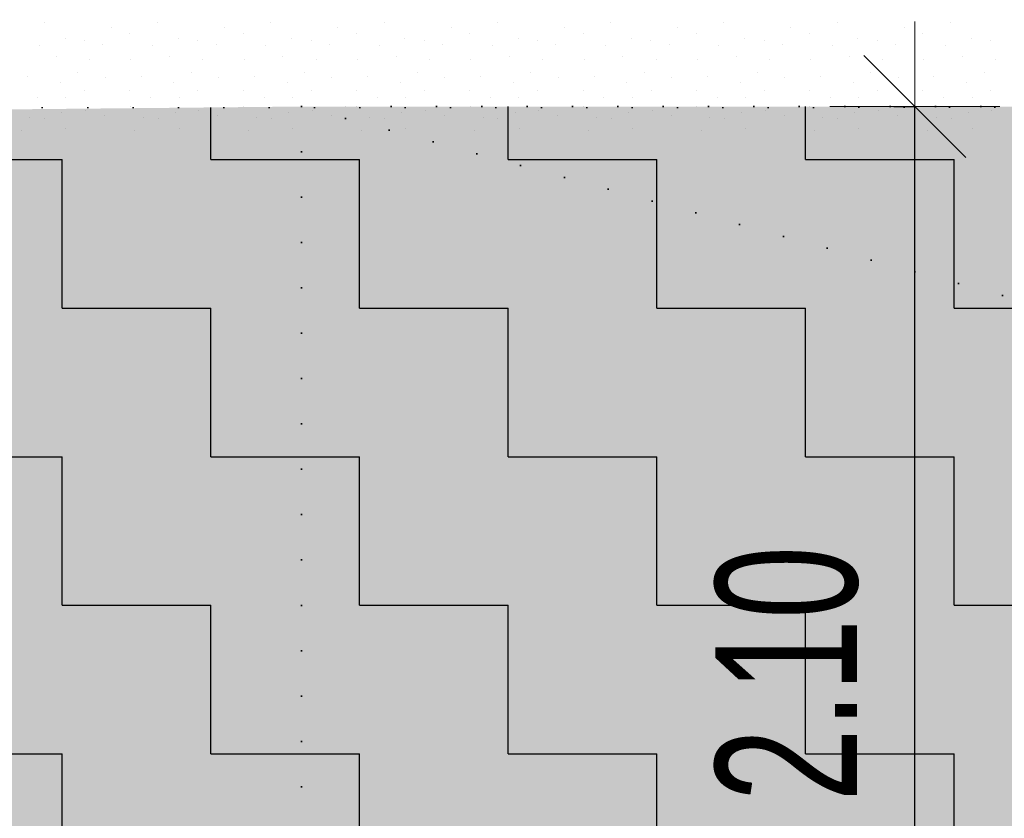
# Model space of a CAD drawing. Header units: millimetres. Extents: x -211955 to 157391, y -241491 to 94238.
# Tile 99 of 138: x 6225 to 7964, y -45526 to -44115. Entities that reach past the tile are written whole.
import ezdxf

# ---------------------------------------------------------------- set-up
doc = ezdxf.new("R2010")
doc.units = ezdxf.units.MM
doc.header["$PDMODE"] = 65
doc.linetypes.add('Teckovana 0.5x_2', pattern=[80, 0, -80])
for name, color, linetype, lineweight in [('XR$2$PŮDORYS 1.NP - STÁVAJÍCÍ_1', 7, 'Continuous', 25), ('XR$3$SITUACE - BOURÁNÍ_1', 7, 'Continuous', 25), ('XR$4$SITUACE - BOURÁNÍ - KOTY_1', 7, 'Continuous', 25)]:
    doc.layers.add(name, color=color, linetype=linetype, lineweight=lineweight)
doc.styles.add('ARIALNARROW', font='ARIALN.TTF')
doc.dimstyles.new('DIMSTYLE_4', dxfattribs={"dimtxt": 250, "dimasz": 300, "dimexe": 0, "dimexo": 0, "dimgap": 125, "dimtad": 2, "dimlfac": 0.001, "dimrnd": 0.05, "dimzin": 4, "dimdsep": 46, "dimtxsty": 'ARIALNARROW', "dimblk1": 'ALL_ML_STRICH', "dimblk2": 'ALL_ML_STRICH', "dimsah": 1, "dimcen": 0, "dimclrd": 6, "dimclre": 6, "dimclrt": 6, "dimadec": 0, "dimazin": 0, "dimtfac": 1, "dimtdec": 0, "dimtix": 1, "dimtmove": 2, "dimatfit": 3, "dimfxl": 0, "dimtzin": 0, "dimlwd": 0, "dimlwe": 18, "dimarcsym": 0})

# ---------------------------------------------------------------- blocks, each defined once
blk = doc.blocks.new('VZOR_0')
at = {"layer": 'XR$3$SITUACE - BOURÁNÍ_1', "color": 204, "linetype": 'Continuous', "lineweight": 13}
for p, q in [((6268.8, -44119.8), (6268.8, -44119.8)), ((6468.8, -44119.8), (6468.8, -44119.8)), ((6668.8, -44119.8), (6668.8, -44119.8)), ((6868.8, -44119.8), (6868.8, -44119.8)), ((7068.8, -44119.8), (7068.8, -44119.8)), ((7268.8, -44119.8), (7268.8, -44119.8)), ((7468.8, -44119.8), (7468.8, -44119.8)), ((7668.8, -44119.8), (7668.8, -44119.8)), ((7868.8, -44119.8), (7868.8, -44119.8)), ((6387, -44129.6), (6387, -44129.6)), ((6420, -44140), (6420, -44140)), ((6587, -44129.6), (6587, -44129.6)), ((6620, -44140), (6620, -44140)), ((6787, -44129.6), (6787, -44129.6)), ((6820, -44140), (6820, -44140)), ((6987, -44129.6), (6987, -44129.6)), ((7020, -44140), (7020, -44140)), ((7187, -44129.6), (7187, -44129.6)), ((7220, -44140), (7220, -44140)), ((7387, -44129.6), (7387, -44129.6)), ((7420, -44140), (7420, -44140)), ((7587, -44129.6), (7587, -44129.6)), ((7620, -44140), (7620, -44140)), ((7787, -44129.6), (7787, -44129.6)), ((7820, -44140), (7820, -44140)), ((6305.4, -44148.4), (6305.4, -44148.4)), ((6339.8, -44151.8), (6339.8, -44151.8)), ((6505.4, -44148.4), (6505.4, -44148.4)), ((6539.8, -44151.8), (6539.8, -44151.8)), ((6705.4, -44148.4), (6705.4, -44148.4)), ((6739.8, -44151.8), (6739.8, -44151.8)), ((6905.4, -44148.4), (6905.4, -44148.4)), ((6939.8, -44151.8), (6939.8, -44151.8)), ((7105.4, -44148.4), (7105.4, -44148.4)), ((7139.8, -44151.8), (7139.8, -44151.8)), ((7305.4, -44148.4), (7305.4, -44148.4)), ((7339.8, -44151.8), (7339.8, -44151.8)), ((7505.4, -44148.4), (7505.4, -44148.4)), ((7539.8, -44151.8), (7539.8, -44151.8)), ((7705.4, -44148.4), (7705.4, -44148.4)), ((7739.8, -44151.8), (7739.8, -44151.8)), ((7905.4, -44148.4), (7905.4, -44148.4)), ((7939.8, -44151.8), (7939.8, -44151.8)), ((6260, -44160), (6260, -44160)), ((6372, -44158.6), (6372, -44158.6)), ((6460, -44160), (6460, -44160)), ((6572, -44158.6), (6572, -44158.6)), ((6660, -44160), (6660, -44160)), ((6772, -44158.6), (6772, -44158.6)), ((6860, -44160), (6860, -44160)), ((6972, -44158.6), (6972, -44158.6)), ((7060, -44160), (7060, -44160)), ((7172, -44158.6), (7172, -44158.6)), ((7260, -44160), (7260, -44160)), ((7372, -44158.6), (7372, -44158.6)), ((7460, -44160), (7460, -44160)), ((7572, -44158.6), (7572, -44158.6)), ((7660, -44160), (7660, -44160)), ((7772, -44158.6), (7772, -44158.6)), ((7860, -44160), (7860, -44160)), ((6290.2, -44180.8), (6290.2, -44180.8)), ((6348.8, -44184.8), (6348.8, -44184.8)), ((6421.8, -44186), (6421.8, -44186)), ((6490.2, -44180.8), (6490.2, -44180.8)), ((6548.8, -44184.8), (6548.8, -44184.8)), ((6621.8, -44186), (6621.8, -44186)), ((6690.2, -44180.8), (6690.2, -44180.8)), ((6748.8, -44184.8), (6748.8, -44184.8)), ((6821.8, -44186), (6821.8, -44186)), ((6890.2, -44180.8), (6890.2, -44180.8)), ((6948.8, -44184.8), (6948.8, -44184.8)), ((7021.8, -44186), (7021.8, -44186)), ((7090.2, -44180.8), (7090.2, -44180.8)), ((7148.8, -44184.8), (7148.8, -44184.8)), ((7221.8, -44186), (7221.8, -44186)), ((7290.2, -44180.8), (7290.2, -44180.8)), ((7348.8, -44184.8), (7348.8, -44184.8)), ((7421.8, -44186), (7421.8, -44186)), ((7490.2, -44180.8), (7490.2, -44180.8)), ((7548.8, -44184.8), (7548.8, -44184.8)), ((7621.8, -44186), (7621.8, -44186)), ((7690.2, -44180.8), (7690.2, -44180.8)), ((7748.8, -44184.8), (7748.8, -44184.8)), ((7821.8, -44186), (7821.8, -44186)), ((7890.2, -44180.8), (7890.2, -44180.8)), ((7948.8, -44184.8), (7948.8, -44184.8)), ((6328, -44208.4), (6328, -44208.4)), ((6528, -44208.4), (6528, -44208.4)), ((6728, -44208.4), (6728, -44208.4)), ((6928, -44208.4), (6928, -44208.4)), ((7128, -44208.4), (7128, -44208.4)), ((7328, -44208.4), (7328, -44208.4)), ((7528, -44208.4), (7528, -44208.4)), ((7728, -44208.4), (7728, -44208.4)), ((7928, -44208.4), (7928, -44208.4)), ((6239.6, -44215.6), (6239.6, -44215.6)), ((6297.4, -44225.8), (6297.4, -44225.8)), ((6376.2, -44217.2), (6376.2, -44217.2)), ((6439.6, -44215.6), (6439.6, -44215.6)), ((6497.4, -44225.8), (6497.4, -44225.8)), ((6576.2, -44217.2), (6576.2, -44217.2)), ((6639.6, -44215.6), (6639.6, -44215.6)), ((6697.4, -44225.8), (6697.4, -44225.8)), ((6776.2, -44217.2), (6776.2, -44217.2)), ((6839.6, -44215.6), (6839.6, -44215.6)), ((6897.4, -44225.8), (6897.4, -44225.8)), ((6976.2, -44217.2), (6976.2, -44217.2)), ((7039.6, -44215.6), (7039.6, -44215.6)), ((7097.4, -44225.8), (7097.4, -44225.8)), ((7176.2, -44217.2), (7176.2, -44217.2)), ((7239.6, -44215.6), (7239.6, -44215.6)), ((7297.4, -44225.8), (7297.4, -44225.8)), ((7376.2, -44217.2), (7376.2, -44217.2)), ((7439.6, -44215.6), (7439.6, -44215.6)), ((7497.4, -44225.8), (7497.4, -44225.8)), ((7576.2, -44217.2), (7576.2, -44217.2)), ((7639.6, -44215.6), (7639.6, -44215.6)), ((7697.4, -44225.8), (7697.4, -44225.8)), ((7776.2, -44217.2), (7776.2, -44217.2)), ((7839.6, -44215.6), (7839.6, -44215.6)), ((7897.4, -44225.8), (7897.4, -44225.8)), ((6340, -44240), (6340, -44240)), ((6420, -44240), (6420, -44240)), ((6540, -44240), (6540, -44240)), ((6620, -44240), (6620, -44240)), ((6740, -44240), (6740, -44240)), ((6820, -44240), (6820, -44240)), ((6940, -44240), (6940, -44240)), ((7020, -44240), (7020, -44240)), ((7140, -44240), (7140, -44240)), ((7220, -44240), (7220, -44240)), ((7340, -44240), (7340, -44240)), ((7420, -44240), (7420, -44240)), ((7540, -44240), (7540, -44240)), ((7620, -44240), (7620, -44240)), ((7740, -44240), (7740, -44240)), ((7820, -44240), (7820, -44240)), ((7940, -44240), (7940, -44240)), ((6256.8, -44252.4), (6256.8, -44252.4)), ((6306.8, -44253), (6306.8, -44253)), ((6456.8, -44252.4), (6456.8, -44252.4)), ((6506.8, -44253), (6506.8, -44253)), ((6656.8, -44252.4), (6656.8, -44252.4)), ((6706.8, -44253), (6706.8, -44253)), ((6856.8, -44252.4), (6856.8, -44252.4)), ((6906.8, -44253), (6906.8, -44253)), ((7056.8, -44252.4), (7056.8, -44252.4)), ((7106.8, -44253), (7106.8, -44253)), ((7256.8, -44252.4), (7256.8, -44252.4)), ((7306.8, -44253), (7306.8, -44253)), ((7456.8, -44252.4), (7456.8, -44252.4)), ((7506.8, -44253), (7506.8, -44253)), ((7656.8, -44252.4), (7656.8, -44252.4)), ((7706.8, -44253), (7706.8, -44253)), ((7856.8, -44252.4), (7856.8, -44252.4)), ((7906.8, -44253), (7906.8, -44253)), ((6341.8, -44276.4), (6341.8, -44276.4)), ((6420.6, -44268), (6420.6, -44268)), ((6541.8, -44276.4), (6541.8, -44276.4)), ((6620.6, -44268), (6620.6, -44268)), ((6741.8, -44276.4), (6741.8, -44276.4)), ((6820.6, -44268), (6820.6, -44268)), ((6941.8, -44276.4), (6941.8, -44276.4)), ((7020.6, -44268), (7020.6, -44268)), ((7141.8, -44276.4), (7141.8, -44276.4)), ((7220.6, -44268), (7220.6, -44268)), ((7341.8, -44276.4), (7341.8, -44276.4)), ((7420.6, -44268), (7420.6, -44268)), ((7541.8, -44276.4), (7541.8, -44276.4)), ((7620.6, -44268), (7620.6, -44268)), ((7741.8, -44276.4), (7741.8, -44276.4)), ((7820.6, -44268), (7820.6, -44268)), ((7941.8, -44276.4), (7941.8, -44276.4)), ((6243.4, -44287.8), (6243.4, -44287.8)), ((6269.8, -44290), (6269.8, -44290)), ((6300, -44280), (6300, -44280)), ((6375.4, -44284.6), (6375.4, -44284.6)), ((6443.4, -44287.8), (6443.4, -44287.8)), ((6469.8, -44290), (6469.8, -44290)), ((6500, -44280), (6500, -44280)), ((6575.4, -44284.6), (6575.4, -44284.6)), ((6643.4, -44287.8), (6643.4, -44287.8)), ((6669.8, -44290), (6669.8, -44290)), ((6700, -44280), (6700, -44280)), ((6775.4, -44284.6), (6775.4, -44284.6)), ((6843.4, -44287.8), (6843.4, -44287.8)), ((6869.8, -44290), (6869.8, -44290)), ((6900, -44280), (6900, -44280)), ((6975.4, -44284.6), (6975.4, -44284.6)), ((7043.4, -44287.8), (7043.4, -44287.8)), ((7069.8, -44290), (7069.8, -44290)), ((7100, -44280), (7100, -44280)), ((7175.4, -44284.6), (7175.4, -44284.6)), ((7243.4, -44287.8), (7243.4, -44287.8)), ((7269.8, -44290), (7269.8, -44290)), ((7300, -44280), (7300, -44280)), ((7375.4, -44284.6), (7375.4, -44284.6)), ((7443.4, -44287.8), (7443.4, -44287.8)), ((7469.8, -44290), (7469.8, -44290)), ((7500, -44280), (7500, -44280)), ((7575.4, -44284.6), (7575.4, -44284.6)), ((7643.4, -44287.8), (7643.4, -44287.8)), ((7669.8, -44290), (7669.8, -44290)), ((7700, -44280), (7700, -44280)), ((7775.4, -44284.6), (7775.4, -44284.6)), ((7843.4, -44287.8), (7843.4, -44287.8)), ((7869.8, -44290), (7869.8, -44290)), ((7900, -44280), (7900, -44280)), ((6228.8, -44310.4), (6228.8, -44310.4)), ((6307, -44307), (6307, -44307)), ((6428.8, -44310.4), (6428.8, -44310.4)), ((6507, -44307), (6507, -44307)), ((6628.8, -44310.4), (6628.8, -44310.4)), ((6707, -44307), (6707, -44307)), ((6828.8, -44310.4), (6828.8, -44310.4)), ((6907, -44307), (6907, -44307)), ((7028.8, -44310.4), (7028.8, -44310.4)), ((7107, -44307), (7107, -44307)), ((7228.8, -44310.4), (7228.8, -44310.4)), ((7307, -44307), (7307, -44307)), ((7428.8, -44310.4), (7428.8, -44310.4)), ((7507, -44307), (7507, -44307)), ((7628.8, -44310.4), (7628.8, -44310.4)), ((7707, -44307), (7707, -44307)), ((7828.8, -44310.4), (7828.8, -44310.4)), ((7907, -44307), (7907, -44307))]:
    blk.add_line(p, q, dxfattribs=at)
blk = doc.blocks.new('ALL_ML_STRICH')
at = {"color": 0, "linetype": 'ByBlock', "lineweight": -2}
for p, q in [((0, -0.5), (0, 0.5)), ((-0.3, -0.3), (0.3, 0.3)), ((-1, 0), (0.5, 0))]:
    blk.add_line(p, q, dxfattribs=at)
blk = doc.blocks.new('*D26')
at = {"layer": 'DEFPOINTS', "color": 6, "linetype": 'Continuous', "lineweight": 18}
for p in [(2337, -40830.5), (2337, -44273.9), (17287.9, -44268.6)]:
    blk.add_point(p, dxfattribs=at)
at = {"layer": 'XR$4$SITUACE - BOURÁNÍ - KOTY_1', "color": 6, "linetype": 'Continuous', "lineweight": -2}
for p, q in [((2337, -42909.7), (2337, -40830.5)), ((2337, -40830.5), (17287.9, -40830.5)), ((17287.9, -42284.5), (17287.9, -40830.5))]:
    blk.add_line(p, q, dxfattribs=at)
at = {"layer": 'XR$4$SITUACE - BOURÁNÍ - KOTY_1', "color": 6, "linetype": 'Continuous', "lineweight": 18, "xscale": 300, "yscale": 300, "zscale": 300, "rotation": 180}
blk.add_blockref('ALL_ML_STRICH', (2337, -40830.5), dxfattribs=at)
at = {"layer": 'XR$4$SITUACE - BOURÁNÍ - KOTY_1', "color": 6, "linetype": 'Continuous', "lineweight": 18, "xscale": 300, "yscale": 300, "zscale": 300}
blk.add_blockref('ALL_ML_STRICH', (17287.9, -40830.5), dxfattribs=at)
at = {"layer": 'XR$4$SITUACE - BOURÁNÍ - KOTY_1', "color": 6, "linetype": 'Continuous', "lineweight": 18, "insert": (9847.5, -40605.5), "char_height": 250, "width": 1014.286, "attachment_point": 5, "style": 'ARIALNARROW'}
blk.add_mtext('\\W0.81;\\A1;{14.95}', dxfattribs=at)
blk = doc.blocks.new('*D71')
at = {"layer": 'DEFPOINTS', "color": 6, "linetype": 'Continuous', "lineweight": 18}
for p in [(7768.6, -44268.7), (6004.8, -46360.4), (7805.6, -46360.4)]:
    blk.add_point(p, dxfattribs=at)
at = {"layer": 'XR$4$SITUACE - BOURÁNÍ - KOTY_1', "color": 6, "linetype": 'Continuous', "lineweight": -2}
for p, q in [((7768.6, -44268.7), (7805.6, -44268.7)), ((7805.6, -46360.4), (7805.6, -44268.7)), ((6566.5, -46360.4), (7805.6, -46360.4))]:
    blk.add_line(p, q, dxfattribs=at)
at = {"layer": 'XR$4$SITUACE - BOURÁNÍ - KOTY_1', "color": 6, "linetype": 'Continuous', "lineweight": 18, "xscale": 300, "yscale": 300, "zscale": 300}
for p, rotation in [((7805.6, -44268.7), 90), ((7805.6, -46360.4), 270)]:
    blk.add_blockref('ALL_ML_STRICH', p, dxfattribs=dict(at, rotation=rotation))
at = {"layer": 'XR$4$SITUACE - BOURÁNÍ - KOTY_1', "color": 6, "linetype": 'Continuous', "lineweight": 18, "insert": (7580.6, -45270.6), "char_height": 250, "width": 811.429, "attachment_point": 5, "rotation": 90, "style": 'ARIALNARROW'}
blk.add_mtext('\\W0.81;\\A1;{2.10}', dxfattribs=at)

msp = doc.modelspace()

# ---------------------------------------------------------------- hatches: boundary and pattern name
at = {"layer": 'XR$3$SITUACE - BOURÁNÍ_1', "linetype": 'Continuous', "lineweight": 25}
msp.add_hatch(color=254, dxfattribs=at).paths.add_polyline_path([(17269.793, -45078.892), (17287.921, -44268.626), (6723.133, -44268.692), (2404.54, -44310.658), (2337.017, -44311.482), (2337.017, -46363.086), (6004.803, -46360.412), (6004.149, -46763.892), (6003.608, -47264.086), (17222.017, -47263.892), (17222.017, -45578.892), (17288.119, -45578.892), (17288.044, -45078.892)], flags=0)
h = msp.add_hatch(dxfattribs=at)
h.set_pattern_fill('VZOR', scale=262.5, style=0, pattern_type=2)
h.set_pattern_definition([(0, (525, 525), (262.5, 262.5), [262.5, -262.5]), (90, (525, 525), (-262.5, 262.5), [262.5, -262.5])])
h.paths.add_polyline_path([(17269.793, -45078.892), (17287.921, -44268.626), (6723.133, -44268.692), (2404.54, -44310.658), (2337.017, -44311.482), (2337.017, -46363.086), (6004.803, -46360.412), (6004.149, -46763.892), (6003.608, -47264.086), (17222.017, -47263.892), (17222.017, -45578.892), (17288.119, -45578.892), (17288.044, -45078.892)], flags=0)

# ---------------------------------------------------------------- linework, layer by layer
at = {"layer": 'XR$2$PŮDORYS 1.NP - STÁVAJÍCÍ_1', "color": 7, "linetype": 'Teckovana 0.5x_2', "lineweight": 25}
msp.add_line((5704.537, -44270.378), (17287.921, -44268.626), dxfattribs=at)
at = {"layer": 'XR$2$PŮDORYS 1.NP - STÁVAJÍCÍ_1', "color": 7, "linetype": 'Teckovana 0.5x_2', "lineweight": 35}
msp.add_line((6723.133, -44268.692), (16653.133, -46946.657), dxfattribs=at)
at = {"layer": 'XR$3$SITUACE - BOURÁNÍ_1', "color": 7, "linetype": 'Teckovana 0.5x_2', "lineweight": 35}
for p, q in [((6723.133, -44268.692), (6723.133, -46946.657)), ((16653.133, -44268.692), (6723.133, -44268.692))]:
    msp.add_line(p, q, dxfattribs=at)

# ---------------------------------------------------------------- block references
at = {"layer": 'XR$3$SITUACE - BOURÁNÍ_1', "color": 204, "linetype": 'Continuous', "lineweight": 13}
msp.add_blockref('VZOR_0', (0, 0), dxfattribs=at)

# ---------------------------------------------------------------- dimensions: what is measured, and where the dimension line sits
at = {"layer": 'XR$4$SITUACE - BOURÁNÍ - KOTY_1', "color": 6, "linetype": 'Continuous', "lineweight": 18}
dim = msp.add_linear_dim(base=(17287.921, -40830.484), p1=(2337.017, -42909.717), p2=(17287.921, -42284.477), dimstyle='DIMSTYLE_4', override={"dimpost": '<>', "dimclrd": 6, "dimclre": 6, "dimclrt": 6, "dimlwd": 0, "dimlwe": 18}, dxfattribs=at)
dim.commit()
dim.dimension.update_dxf_attribs({"geometry": '*D26', "text_midpoint": (9847.469, -40605.484), "dimtype": 160})
dim = msp.add_linear_dim(base=(7805.577, -44268.692), p1=(6566.475, -46360.412), p2=(7768.618, -44268.692), angle=90, dimstyle='DIMSTYLE_4', override={"dimpost": '<>', "dimclrd": 6, "dimclre": 6, "dimclrt": 6, "dimlwd": 0, "dimlwe": 18}, dxfattribs=at)
dim.commit()
dim.dimension.update_dxf_attribs({"geometry": '*D71', "text_midpoint": (7580.577, -45270.552), "dimtype": 160})

doc.saveas('drawing.dxf')
